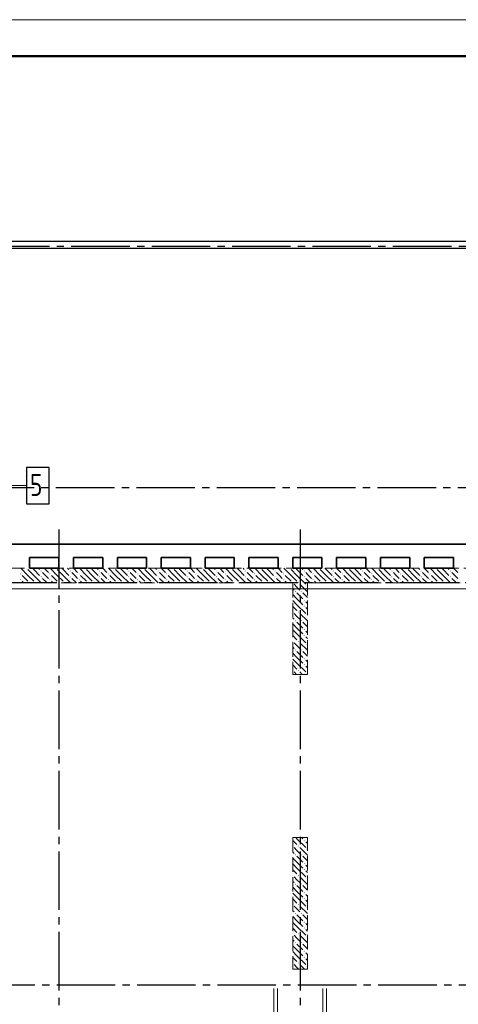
# Model space of a CAD drawing. Header units: millimetres. Extents: x 0 to 61017, y 0 to 42000.
# Tile 17 of 29: x 24404 to 30405, y 28540 to 42000. Entities that reach past the tile are written whole.
import ezdxf

# ---------------------------------------------------------------- set-up
doc = ezdxf.new("R2010")
doc.units = ezdxf.units.MM
doc.linetypes.add('______2', pattern=[270, 200, -70])
doc.linetypes.add('______5', pattern=[1100, 800, -100, 100, -100])
for name, color, linetype, lineweight in [('Standard', 7, 'Continuous', 25), ('ЖБ Пилон', 180, 'Continuous', 25), ('Обрамление П-обр. равн.', 7, 'Continuous', 25), ('Обрамление проемов стержнями', 7, 'Continuous', 25), ('Оси', 40, '______5', 18), ('Позиционная метка линия выноска', 7, 'Continuous', 13), ('Позиционная метка номер позиции', 7, 'Continuous', 13)]:
    doc.layers.add(name, color=color, linetype=linetype, lineweight=lineweight)
doc.layers.add('ЖБ Перекрытие верхний уровень', color=7, linetype='Continuous', lineweight=25, true_color=0xe0e0ff)
doc.layers.add('ЖБ Стена верхний уровень', color=7, linetype='Continuous', lineweight=25, true_color=0x006e00)
doc.styles.add('ISOCPEUR', font='txt')

msp = doc.modelspace()

# ---------------------------------------------------------------- hatches: boundary and pattern name
at = {"layer": 'ЖБ Пилон', "linetype": 'Continuous', "lineweight": 18, "transparency": 33554687}
for points in [[(28140, 30707), (28143, 30703), (28140, 30700)], [(28210, 30703), (28217, 30710), (28223, 30703), (28217, 30697)], [(28290, 30783), (28297, 30790), (28303, 30783), (28297, 30777)], [(28170, 30583), (28177, 30590), (28183, 30583), (28177, 30577)], [(28250, 30583), (28257, 30590), (28263, 30583), (28257, 30577)], [(28330, 30663), (28337, 30670), (28340, 30667), (28340, 30660), (28337, 30657)], [(28290, 30463), (28297, 30470), (28303, 30463), (28297, 30457)], [(28140, 30307), (28143, 30303), (28140, 30300)], [(28210, 30303), (28217, 30310), (28223, 30303), (28217, 30297)], [(28290, 30383), (28297, 30390), (28303, 30383), (28297, 30377)], [(28170, 30183), (28177, 30190), (28183, 30183), (28177, 30177)], [(28250, 30183), (28257, 30190), (28263, 30183), (28257, 30177)], [(28330, 30263), (28337, 30270), (28340, 30267), (28340, 30260), (28337, 30257)], [(28290, 30063), (28297, 30070), (28303, 30063), (28297, 30057)], [(28140, 29907), (28143, 29903), (28140, 29900)], [(28210, 29903), (28217, 29910), (28223, 29903), (28217, 29897)], [(28290, 29983), (28297, 29990), (28303, 29983), (28297, 29977)], [(28170, 29783), (28177, 29790), (28183, 29783), (28177, 29777)], [(28250, 29783), (28257, 29790), (28263, 29783), (28257, 29777)], [(28330, 29863), (28337, 29870), (28340, 29867), (28340, 29860), (28337, 29857)], [(28290, 29663), (28297, 29670), (28303, 29663), (28297, 29657)], [(28140, 29507), (28143, 29503), (28140, 29500)], [(28210, 29503), (28217, 29510), (28223, 29503), (28217, 29497)], [(28290, 29583), (28297, 29590), (28303, 29583), (28297, 29577)], [(28170, 29383), (28177, 29390), (28183, 29383), (28177, 29377)], [(28250, 29383), (28257, 29390), (28263, 29383), (28257, 29377)], [(28330, 29463), (28337, 29470), (28340, 29467), (28340, 29460), (28337, 29457)], [(28290, 29263), (28297, 29270), (28303, 29263), (28297, 29257)], [(28140, 29107), (28143, 29103), (28140, 29100)], [(28210, 29103), (28217, 29110), (28223, 29103), (28217, 29097)], [(28290, 29183), (28297, 29190), (28303, 29183), (28297, 29177)], [(28330, 29063), (28337, 29070), (28340, 29067), (28340, 29060), (28337, 29057)]]:
    msp.add_hatch(color=7, dxfattribs=at).paths.add_polyline_path(points, flags=16)
at = {"layer": 'ЖБ Стена верхний уровень', "linetype": 'Continuous', "lineweight": 18, "transparency": 33554687}
for points in [[(24500, 34500), (24497, 34497), (24494, 34500)], [(24690, 34463), (24697, 34470), (24703, 34463), (24697, 34457)], [(24900, 34500), (24897, 34497), (24894, 34500)], [(25090, 34463), (25097, 34470), (25103, 34463), (25097, 34457)], [(25300, 34500), (25297, 34497), (25294, 34500)], [(25490, 34463), (25497, 34470), (25503, 34463), (25497, 34457)], [(25700, 34500), (25697, 34497), (25694, 34500)], [(25890, 34463), (25897, 34470), (25903, 34463), (25897, 34457)], [(26100, 34500), (26097, 34497), (26094, 34500)], [(26290, 34463), (26297, 34470), (26303, 34463), (26297, 34457)], [(26500, 34500), (26497, 34497), (26494, 34500)], [(26690, 34463), (26697, 34470), (26703, 34463), (26697, 34457)], [(26900, 34500), (26897, 34497), (26894, 34500)], [(27090, 34463), (27097, 34470), (27103, 34463), (27097, 34457)], [(27300, 34500), (27297, 34497), (27294, 34500)], [(27490, 34463), (27497, 34470), (27503, 34463), (27497, 34457)], [(27700, 34500), (27697, 34497), (27694, 34500)], [(27890, 34463), (27897, 34470), (27903, 34463), (27897, 34457)], [(28100, 34500), (28097, 34497), (28094, 34500)], [(28290, 34463), (28297, 34470), (28303, 34463), (28297, 34457)], [(28500, 34500), (28497, 34497), (28494, 34500)], [(28690, 34463), (28697, 34470), (28703, 34463), (28697, 34457)], [(28900, 34500), (28897, 34497), (28894, 34500)], [(29090, 34463), (29097, 34470), (29103, 34463), (29097, 34457)], [(29300, 34500), (29297, 34497), (29294, 34500)], [(29490, 34463), (29497, 34470), (29503, 34463), (29497, 34457)], [(29700, 34500), (29697, 34497), (29694, 34500)], [(29890, 34463), (29897, 34470), (29903, 34463), (29897, 34457)], [(30100, 34500), (30097, 34497), (30094, 34500)], [(30290, 34463), (30297, 34470), (30303, 34463), (30297, 34457)], [(24410, 34423), (24417, 34430), (24423, 34423), (24417, 34417)], [(24410, 34343), (24417, 34350), (24423, 34343), (24417, 34337)], [(24690, 34383), (24697, 34390), (24703, 34383), (24697, 34377)], [(24810, 34423), (24817, 34430), (24823, 34423), (24817, 34417)], [(24810, 34343), (24817, 34350), (24823, 34343), (24817, 34337)], [(25090, 34383), (25097, 34390), (25103, 34383), (25097, 34377)], [(25210, 34423), (25217, 34430), (25223, 34423), (25217, 34417)], [(25210, 34343), (25217, 34350), (25223, 34343), (25217, 34337)], [(25490, 34383), (25497, 34390), (25503, 34383), (25497, 34377)], [(25610, 34423), (25617, 34430), (25623, 34423), (25617, 34417)], [(25610, 34343), (25617, 34350), (25623, 34343), (25617, 34337)], [(25890, 34383), (25897, 34390), (25903, 34383), (25897, 34377)], [(26010, 34423), (26017, 34430), (26023, 34423), (26017, 34417)], [(26010, 34343), (26017, 34350), (26023, 34343), (26017, 34337)], [(26290, 34383), (26297, 34390), (26303, 34383), (26297, 34377)], [(26410, 34423), (26417, 34430), (26423, 34423), (26417, 34417)], [(26410, 34343), (26417, 34350), (26423, 34343), (26417, 34337)], [(26690, 34383), (26697, 34390), (26703, 34383), (26697, 34377)], [(26810, 34423), (26817, 34430), (26823, 34423), (26817, 34417)], [(26810, 34343), (26817, 34350), (26823, 34343), (26817, 34337)], [(27090, 34383), (27097, 34390), (27103, 34383), (27097, 34377)], [(27210, 34423), (27217, 34430), (27223, 34423), (27217, 34417)], [(27210, 34343), (27217, 34350), (27223, 34343), (27217, 34337)], [(27490, 34383), (27497, 34390), (27503, 34383), (27497, 34377)], [(27610, 34423), (27617, 34430), (27623, 34423), (27617, 34417)], [(27610, 34343), (27617, 34350), (27623, 34343), (27617, 34337)], [(27890, 34383), (27897, 34390), (27903, 34383), (27897, 34377)], [(28010, 34423), (28017, 34430), (28023, 34423), (28017, 34417)], [(28010, 34343), (28017, 34350), (28023, 34343), (28017, 34337)], [(28290, 34383), (28297, 34390), (28303, 34383), (28297, 34377)], [(28410, 34423), (28417, 34430), (28423, 34423), (28417, 34417)], [(28410, 34343), (28417, 34350), (28423, 34343), (28417, 34337)], [(28690, 34383), (28697, 34390), (28703, 34383), (28697, 34377)], [(28810, 34423), (28817, 34430), (28823, 34423), (28817, 34417)], [(28810, 34343), (28817, 34350), (28823, 34343), (28817, 34337)], [(29090, 34383), (29097, 34390), (29103, 34383), (29097, 34377)], [(29210, 34423), (29217, 34430), (29223, 34423), (29217, 34417)], [(29210, 34343), (29217, 34350), (29223, 34343), (29217, 34337)], [(29490, 34383), (29497, 34390), (29503, 34383), (29497, 34377)], [(29610, 34423), (29617, 34430), (29623, 34423), (29617, 34417)], [(29610, 34343), (29617, 34350), (29623, 34343), (29617, 34337)], [(29890, 34383), (29897, 34390), (29903, 34383), (29897, 34377)], [(30010, 34423), (30017, 34430), (30023, 34423), (30017, 34417)], [(30010, 34343), (30017, 34350), (30023, 34343), (30017, 34337)], [(30290, 34383), (30297, 34390), (30303, 34383), (30297, 34377)], [(24530, 34303), (24537, 34310), (24543, 34303), (24540, 34300), (24534, 34300)], [(24610, 34303), (24617, 34310), (24623, 34303), (24620, 34300), (24614, 34300)], [(24930, 34303), (24937, 34310), (24943, 34303), (24940, 34300), (24934, 34300)], [(25010, 34303), (25017, 34310), (25023, 34303), (25020, 34300), (25014, 34300)], [(25330, 34303), (25337, 34310), (25343, 34303), (25340, 34300), (25334, 34300)], [(25410, 34303), (25417, 34310), (25423, 34303), (25420, 34300), (25414, 34300)], [(25730, 34303), (25737, 34310), (25743, 34303), (25740, 34300), (25734, 34300)], [(25810, 34303), (25817, 34310), (25823, 34303), (25820, 34300), (25814, 34300)], [(26130, 34303), (26137, 34310), (26143, 34303), (26140, 34300), (26134, 34300)], [(26210, 34303), (26217, 34310), (26223, 34303), (26220, 34300), (26214, 34300)], [(26530, 34303), (26537, 34310), (26543, 34303), (26540, 34300), (26534, 34300)], [(26610, 34303), (26617, 34310), (26623, 34303), (26620, 34300), (26614, 34300)], [(26930, 34303), (26937, 34310), (26943, 34303), (26940, 34300), (26934, 34300)], [(27010, 34303), (27017, 34310), (27023, 34303), (27020, 34300), (27014, 34300)], [(27330, 34303), (27337, 34310), (27343, 34303), (27340, 34300), (27334, 34300)], [(27410, 34303), (27417, 34310), (27423, 34303), (27420, 34300), (27414, 34300)], [(27730, 34303), (27737, 34310), (27743, 34303), (27740, 34300), (27734, 34300)], [(27810, 34303), (27817, 34310), (27823, 34303), (27820, 34300), (27814, 34300)], [(28130, 34303), (28137, 34310), (28143, 34303), (28140, 34300), (28134, 34300)], [(28140, 34300), (28140, 34300), (28140, 34300)], [(28170, 34183), (28177, 34190), (28183, 34183), (28177, 34177)], [(28210, 34303), (28217, 34310), (28223, 34303), (28220, 34300), (28214, 34300)], [(28220, 34300), (28217, 34297), (28214, 34300)], [(28250, 34183), (28257, 34190), (28263, 34183), (28257, 34177)], [(28330, 34263), (28337, 34270), (28340, 34267), (28340, 34260), (28337, 34257)], [(28530, 34303), (28537, 34310), (28543, 34303), (28540, 34300), (28534, 34300)], [(28610, 34303), (28617, 34310), (28623, 34303), (28620, 34300), (28614, 34300)], [(28930, 34303), (28937, 34310), (28943, 34303), (28940, 34300), (28934, 34300)], [(29010, 34303), (29017, 34310), (29023, 34303), (29020, 34300), (29014, 34300)], [(29330, 34303), (29337, 34310), (29343, 34303), (29340, 34300), (29334, 34300)], [(29410, 34303), (29417, 34310), (29423, 34303), (29420, 34300), (29414, 34300)], [(29730, 34303), (29737, 34310), (29743, 34303), (29740, 34300), (29734, 34300)], [(29810, 34303), (29817, 34310), (29823, 34303), (29820, 34300), (29814, 34300)], [(30130, 34303), (30137, 34310), (30143, 34303), (30140, 34300), (30134, 34300)], [(30210, 34303), (30217, 34310), (30223, 34303), (30220, 34300), (30214, 34300)], [(28290, 34063), (28297, 34070), (28303, 34063), (28297, 34057)], [(28290, 33983), (28297, 33990), (28303, 33983), (28297, 33977)], [(28140, 33907), (28143, 33903), (28140, 33900)], [(28170, 33783), (28177, 33790), (28183, 33783), (28177, 33777)], [(28210, 33903), (28217, 33910), (28223, 33903), (28217, 33897)], [(28250, 33783), (28257, 33790), (28263, 33783), (28257, 33777)], [(28330, 33863), (28337, 33870), (28340, 33867), (28340, 33860), (28337, 33857)], [(28290, 33663), (28297, 33670), (28303, 33663), (28297, 33657)], [(28290, 33583), (28297, 33590), (28303, 33583), (28297, 33577)], [(28140, 33507), (28143, 33503), (28140, 33500)], [(28170, 33383), (28177, 33390), (28183, 33383), (28177, 33377)], [(28210, 33503), (28217, 33510), (28223, 33503), (28217, 33497)], [(28250, 33383), (28257, 33390), (28263, 33383), (28257, 33377)], [(28330, 33463), (28337, 33470), (28340, 33467), (28340, 33460), (28337, 33457)], [(28290, 33263), (28297, 33270), (28303, 33263), (28297, 33257)], [(28290, 33183), (28297, 33190), (28303, 33183), (28297, 33177)], [(28140, 33107), (28143, 33103), (28140, 33100)], [(28210, 33103), (28217, 33110), (28223, 33103), (28217, 33097)], [(28330, 33063), (28337, 33070), (28340, 33067), (28340, 33060), (28337, 33057)]]:
    msp.add_hatch(color=7, dxfattribs=at).paths.add_polyline_path(points, flags=16)

# ---------------------------------------------------------------- linework, layer by layer
at = {"layer": 'Standard', "color": 7, "linetype": 'Continuous', "lineweight": 13, "transparency": 33554687}
msp.add_lwpolyline([(0, 0), (59400, 0), (59400, 42000), (0, 42000), (0, 0)], close=True, dxfattribs=at)
at = {"layer": 'Standard', "color": 7, "linetype": 'Continuous', "lineweight": 50, "transparency": 33554687}
msp.add_lwpolyline([(2000, 41500), (58900, 41500), (58900, 500), (2000, 500), (2000, 41500)], close=True, dxfattribs=at)
at = {"layer": 'Standard', "color": 254, "linetype": 'Continuous', "lineweight": 25, "true_color": 0xc4c4ff, "transparency": 33554687}
for points in [[(6929, 19695), (49881, 19695), (49881, 38970), (6929, 38970), (6929, 19695)], [(7029, 19795), (49781, 19795), (49781, 38870), (7029, 38870), (7029, 19795)]]:
    msp.add_lwpolyline(points, dxfattribs=at)
at = {"layer": 'ЖБ Перекрытие верхний уровень', "color": 7, "linetype": 'Continuous', "lineweight": 35, "transparency": 33554687}
for p, q in [((28240, 34830), (22060, 34830)), ((34420, 34830), (28240, 34830)), ((24540, 34500), (24540, 34650)), ((24540, 34650), (24940, 34650)), ((24940, 34650), (24940, 34500)), ((25140, 34500), (25140, 34650)), ((25140, 34650), (25540, 34650)), ((25540, 34650), (25540, 34500)), ((25740, 34500), (25740, 34650)), ((25740, 34650), (26140, 34650)), ((26140, 34650), (26140, 34500)), ((26340, 34500), (26340, 34650)), ((26340, 34650), (26740, 34650)), ((26740, 34650), (26740, 34500)), ((26940, 34500), (26940, 34650)), ((26940, 34650), (27340, 34650)), ((27340, 34650), (27340, 34500)), ((27540, 34500), (27540, 34650)), ((27540, 34650), (27940, 34650)), ((27940, 34650), (27940, 34500)), ((28140, 34500), (28140, 34650)), ((28140, 34650), (28240, 34650)), ((28240, 34650), (28540, 34650)), ((28540, 34650), (28540, 34500)), ((28740, 34650), (29140, 34650)), ((28740, 34500), (28740, 34650)), ((29140, 34650), (29140, 34500)), ((29340, 34500), (29340, 34650)), ((29340, 34650), (29740, 34650)), ((29740, 34650), (29740, 34500)), ((29940, 34500), (29940, 34650)), ((29940, 34650), (30340, 34650)), ((30340, 34650), (30340, 34500)), ((24940, 34500), (24540, 34500)), ((25540, 34500), (25140, 34500)), ((26140, 34500), (25740, 34500)), ((26740, 34500), (26340, 34500)), ((27340, 34500), (26940, 34500)), ((27940, 34500), (27540, 34500)), ((28240, 34500), (28140, 34500)), ((28540, 34500), (28240, 34500)), ((29140, 34500), (28740, 34500)), ((29740, 34500), (29340, 34500)), ((30340, 34500), (29940, 34500))]:
    msp.add_line(p, q, dxfattribs=at)
at = {"layer": 'ЖБ Пилон', "color": 253, "linetype": '______2', "lineweight": 13, "true_color": 0xa0a0a0, "transparency": 33554687}
for p, q in [((28140, 30820), (28140, 29020)), ((28340, 30820), (28140, 30820)), ((28340, 29020), (28340, 30820)), ((28140, 29020), (28340, 29020))]:
    msp.add_line(p, q, dxfattribs=at)
at = {"layer": 'ЖБ Пилон', "color": 9, "linetype": 'Continuous', "lineweight": 18, "true_color": 0xc7c7c7, "transparency": 33554687}
for p, q in [((28140, 30780), (28197, 30723)), ((28180, 30820), (28197, 30803)), ((28197, 30803), (28317, 30683)), ((28260, 30820), (28277, 30803)), ((28317, 30763), (28340, 30740)), ((28140, 30620), (28157, 30603)), ((28197, 30643), (28157, 30683)), ((28237, 30603), (28197, 30643)), ((28197, 30563), (28277, 30483)), ((28237, 30683), (28340, 30580)), ((28277, 30563), (28340, 30500)), ((28197, 30483), (28140, 30540)), ((28140, 30460), (28197, 30403)), ((28197, 30483), (28277, 30403)), ((28340, 30420), (28317, 30443)), ((28140, 30380), (28197, 30323)), ((28197, 30403), (28317, 30283)), ((28317, 30363), (28340, 30340)), ((28140, 30220), (28157, 30203)), ((28197, 30243), (28157, 30283)), ((28237, 30203), (28197, 30243)), ((28197, 30163), (28277, 30083)), ((28237, 30283), (28340, 30180)), ((28277, 30163), (28340, 30100)), ((28197, 30083), (28140, 30140)), ((28140, 30060), (28197, 30003)), ((28197, 30083), (28277, 30003)), ((28340, 30020), (28317, 30043)), ((28140, 29980), (28197, 29923)), ((28197, 29843), (28157, 29883)), ((28197, 30003), (28317, 29883)), ((28237, 29883), (28340, 29780)), ((28317, 29963), (28340, 29940)), ((28140, 29820), (28157, 29803)), ((28237, 29803), (28197, 29843)), ((28197, 29763), (28277, 29683)), ((28277, 29763), (28340, 29700)), ((28197, 29683), (28140, 29740)), ((28140, 29660), (28197, 29603)), ((28197, 29683), (28277, 29603)), ((28340, 29620), (28317, 29643)), ((28140, 29580), (28197, 29523)), ((28197, 29443), (28157, 29483)), ((28197, 29603), (28317, 29483)), ((28237, 29483), (28340, 29380)), ((28317, 29563), (28340, 29540)), ((28140, 29420), (28157, 29403)), ((28237, 29403), (28197, 29443)), ((28197, 29363), (28277, 29283)), ((28277, 29363), (28340, 29300)), ((28197, 29283), (28140, 29340)), ((28140, 29260), (28197, 29203)), ((28197, 29283), (28277, 29203)), ((28340, 29220), (28317, 29243)), ((28140, 29180), (28197, 29123)), ((28197, 29043), (28157, 29083)), ((28197, 29203), (28317, 29083)), ((28237, 29083), (28300, 29020)), ((28317, 29163), (28340, 29140)), ((28140, 29020), (28140, 29020)), ((28220, 29020), (28197, 29043))]:
    msp.add_line(p, q, dxfattribs=at)
at = {"layer": 'ЖБ Стена верхний уровень', "color": 251, "linetype": '______2', "lineweight": 13, "true_color": 0x656565, "transparency": 33554687}
for p, q in [((34730, 34500), (21750, 34500)), ((21730, 34300), (28140, 34300)), ((28140, 34300), (28140, 33050)), ((28340, 33050), (28340, 34300)), ((28340, 34300), (34750, 34300)), ((28140, 33050), (28340, 33050))]:
    msp.add_line(p, q, dxfattribs=at)
at = {"layer": 'ЖБ Стена верхний уровень', "color": 9, "linetype": 'Continuous', "lineweight": 18, "true_color": 0xc7c7c7, "transparency": 33554687}
for p, q in [((24517, 34403), (24420, 34500)), ((24517, 34483), (24597, 34403)), ((24597, 34483), (24580, 34500)), ((24597, 34483), (24677, 34403)), ((24660, 34500), (24677, 34483)), ((24740, 34500), (24797, 34443)), ((24917, 34403), (24820, 34500)), ((24917, 34483), (24997, 34403)), ((24997, 34483), (24980, 34500)), ((24997, 34483), (25077, 34403)), ((25060, 34500), (25077, 34483)), ((25140, 34500), (25197, 34443)), ((25317, 34403), (25220, 34500)), ((25317, 34483), (25397, 34403)), ((25397, 34483), (25380, 34500)), ((25397, 34483), (25477, 34403)), ((25460, 34500), (25477, 34483)), ((25540, 34500), (25597, 34443)), ((25717, 34403), (25620, 34500)), ((25717, 34483), (25797, 34403)), ((25797, 34483), (25780, 34500)), ((25797, 34483), (25877, 34403)), ((25860, 34500), (25877, 34483)), ((25940, 34500), (25997, 34443)), ((26117, 34403), (26020, 34500)), ((26117, 34483), (26197, 34403)), ((26197, 34483), (26180, 34500)), ((26197, 34483), (26277, 34403)), ((26260, 34500), (26277, 34483)), ((26340, 34500), (26397, 34443)), ((26517, 34403), (26420, 34500)), ((26517, 34483), (26597, 34403)), ((26597, 34483), (26580, 34500)), ((26597, 34483), (26677, 34403)), ((26660, 34500), (26677, 34483)), ((26740, 34500), (26797, 34443)), ((26917, 34403), (26820, 34500)), ((26917, 34483), (26997, 34403)), ((26997, 34483), (26980, 34500)), ((26997, 34483), (27077, 34403)), ((27060, 34500), (27077, 34483)), ((27140, 34500), (27197, 34443)), ((27317, 34403), (27220, 34500)), ((27317, 34483), (27397, 34403)), ((27397, 34483), (27380, 34500)), ((27397, 34483), (27477, 34403)), ((27460, 34500), (27477, 34483)), ((27540, 34500), (27597, 34443)), ((27717, 34403), (27620, 34500)), ((27717, 34483), (27797, 34403)), ((27797, 34483), (27780, 34500)), ((27797, 34483), (27877, 34403)), ((27860, 34500), (27877, 34483)), ((27940, 34500), (27997, 34443)), ((28117, 34403), (28020, 34500)), ((28117, 34483), (28197, 34403)), ((28197, 34483), (28180, 34500)), ((28197, 34483), (28277, 34403)), ((28260, 34500), (28277, 34483)), ((28340, 34500), (28397, 34443)), ((28517, 34403), (28420, 34500)), ((28517, 34483), (28597, 34403)), ((28597, 34483), (28580, 34500)), ((28597, 34483), (28677, 34403)), ((28660, 34500), (28677, 34483)), ((28740, 34500), (28797, 34443)), ((28917, 34403), (28820, 34500)), ((28917, 34483), (28997, 34403)), ((28997, 34483), (28980, 34500)), ((28997, 34483), (29077, 34403)), ((29060, 34500), (29077, 34483)), ((29140, 34500), (29197, 34443)), ((29317, 34403), (29220, 34500)), ((29317, 34483), (29397, 34403)), ((29397, 34483), (29380, 34500)), ((29397, 34483), (29477, 34403)), ((29460, 34500), (29477, 34483)), ((29540, 34500), (29597, 34443)), ((29717, 34403), (29620, 34500)), ((29717, 34483), (29797, 34403)), ((29797, 34483), (29780, 34500)), ((29797, 34483), (29877, 34403)), ((29860, 34500), (29877, 34483)), ((29940, 34500), (29997, 34443)), ((30117, 34403), (30020, 34500)), ((30117, 34483), (30197, 34403)), ((30197, 34483), (30180, 34500)), ((30197, 34483), (30277, 34403)), ((30260, 34500), (30277, 34483)), ((30340, 34500), (30397, 34443)), ((24437, 34403), (24517, 34323)), ((24437, 34323), (24460, 34300)), ((24517, 34403), (24597, 34323)), ((24597, 34403), (24700, 34300)), ((24757, 34403), (24717, 34443)), ((24717, 34363), (24780, 34300)), ((24797, 34363), (24757, 34403)), ((24837, 34403), (24917, 34323)), ((24837, 34323), (24860, 34300)), ((24917, 34403), (24997, 34323)), ((24997, 34403), (25100, 34300)), ((25157, 34403), (25117, 34443)), ((25117, 34363), (25180, 34300)), ((25197, 34363), (25157, 34403)), ((25237, 34403), (25317, 34323)), ((25237, 34323), (25260, 34300)), ((25317, 34403), (25397, 34323)), ((25397, 34403), (25500, 34300)), ((25557, 34403), (25517, 34443)), ((25517, 34363), (25580, 34300)), ((25597, 34363), (25557, 34403)), ((25637, 34403), (25717, 34323)), ((25637, 34323), (25660, 34300)), ((25717, 34403), (25797, 34323)), ((25797, 34403), (25900, 34300)), ((25957, 34403), (25917, 34443)), ((25917, 34363), (25980, 34300)), ((25997, 34363), (25957, 34403)), ((26037, 34403), (26117, 34323)), ((26037, 34323), (26060, 34300)), ((26117, 34403), (26197, 34323)), ((26197, 34403), (26300, 34300)), ((26357, 34403), (26317, 34443)), ((26317, 34363), (26380, 34300)), ((26397, 34363), (26357, 34403)), ((26437, 34403), (26517, 34323)), ((26437, 34323), (26460, 34300)), ((26517, 34403), (26597, 34323)), ((26597, 34403), (26700, 34300)), ((26757, 34403), (26717, 34443)), ((26717, 34363), (26780, 34300)), ((26797, 34363), (26757, 34403)), ((26837, 34403), (26917, 34323)), ((26837, 34323), (26860, 34300)), ((26917, 34403), (26997, 34323)), ((26997, 34403), (27100, 34300)), ((27157, 34403), (27117, 34443)), ((27117, 34363), (27180, 34300)), ((27197, 34363), (27157, 34403)), ((27237, 34403), (27317, 34323)), ((27237, 34323), (27260, 34300)), ((27317, 34403), (27397, 34323)), ((27397, 34403), (27500, 34300)), ((27557, 34403), (27517, 34443)), ((27517, 34363), (27580, 34300)), ((27597, 34363), (27557, 34403)), ((27637, 34403), (27717, 34323)), ((27637, 34323), (27660, 34300)), ((27717, 34403), (27797, 34323)), ((27797, 34403), (27900, 34300)), ((27957, 34403), (27917, 34443)), ((27917, 34363), (27980, 34300)), ((27997, 34363), (27957, 34403)), ((28037, 34403), (28117, 34323)), ((28037, 34323), (28060, 34300)), ((28117, 34403), (28197, 34323)), ((28197, 34403), (28300, 34300)), ((28357, 34403), (28317, 34443)), ((28317, 34363), (28380, 34300)), ((28397, 34363), (28357, 34403)), ((28437, 34403), (28517, 34323)), ((28437, 34323), (28460, 34300)), ((28517, 34403), (28597, 34323)), ((28597, 34403), (28700, 34300)), ((28757, 34403), (28717, 34443)), ((28717, 34363), (28780, 34300)), ((28797, 34363), (28757, 34403)), ((28837, 34403), (28917, 34323)), ((28837, 34323), (28860, 34300)), ((28917, 34403), (28997, 34323)), ((28997, 34403), (29100, 34300)), ((29157, 34403), (29117, 34443)), ((29117, 34363), (29180, 34300)), ((29197, 34363), (29157, 34403)), ((29237, 34403), (29317, 34323)), ((29237, 34323), (29260, 34300)), ((29317, 34403), (29397, 34323)), ((29397, 34403), (29500, 34300)), ((29557, 34403), (29517, 34443)), ((29517, 34363), (29580, 34300)), ((29597, 34363), (29557, 34403)), ((29637, 34403), (29717, 34323)), ((29637, 34323), (29660, 34300)), ((29717, 34403), (29797, 34323)), ((29797, 34403), (29900, 34300)), ((29957, 34403), (29917, 34443)), ((29917, 34363), (29980, 34300)), ((29997, 34363), (29957, 34403)), ((30037, 34403), (30117, 34323)), ((30037, 34323), (30060, 34300)), ((30117, 34403), (30197, 34323)), ((30197, 34403), (30300, 34300)), ((30357, 34403), (30317, 34443)), ((30317, 34363), (30380, 34300)), ((30397, 34363), (30357, 34403)), ((28140, 34220), (28157, 34203)), ((28197, 34243), (28157, 34283)), ((28237, 34203), (28197, 34243)), ((28237, 34283), (28340, 34180)), ((28300, 34300), (28317, 34283)), ((28197, 34083), (28140, 34140)), ((28140, 34060), (28197, 34003)), ((28197, 34163), (28277, 34083)), ((28197, 34083), (28277, 34003)), ((28277, 34163), (28340, 34100)), ((28140, 33980), (28197, 33923)), ((28197, 34003), (28317, 33883)), ((28340, 34020), (28317, 34043)), ((28317, 33963), (28340, 33940)), ((28140, 33820), (28157, 33803)), ((28197, 33843), (28157, 33883)), ((28237, 33803), (28197, 33843)), ((28237, 33883), (28340, 33780)), ((28197, 33683), (28140, 33740)), ((28140, 33660), (28197, 33603)), ((28197, 33763), (28277, 33683)), ((28197, 33683), (28277, 33603)), ((28277, 33763), (28340, 33700)), ((28140, 33580), (28197, 33523)), ((28197, 33603), (28317, 33483)), ((28340, 33620), (28317, 33643)), ((28317, 33563), (28340, 33540)), ((28140, 33420), (28157, 33403)), ((28197, 33443), (28157, 33483)), ((28237, 33403), (28197, 33443)), ((28237, 33483), (28340, 33380)), ((28197, 33283), (28140, 33340)), ((28140, 33260), (28197, 33203)), ((28197, 33363), (28277, 33283)), ((28197, 33283), (28277, 33203)), ((28277, 33363), (28340, 33300)), ((28140, 33180), (28197, 33123)), ((28197, 33203), (28317, 33083)), ((28340, 33220), (28317, 33243)), ((28317, 33163), (28340, 33140)), ((28190, 33050), (28157, 33083)), ((28237, 33083), (28270, 33050))]:
    msp.add_line(p, q, dxfattribs=at)
at = {"layer": 'Обрамление П-обр. равн.', "color": 7, "linetype": 'Continuous', "lineweight": 25, "transparency": 33554687}
msp.add_lwpolyline([(24495, 35380), (24805, 35380), (24805, 35880), (24495, 35880), (24495, 35380)], dxfattribs=at)
at = {"layer": 'Обрамление проемов стержнями', "color": 7, "linetype": 'Continuous', "lineweight": 18, "transparency": 33554687}
for p, q in [((27880, 27265), (27880, 28755)), ((27930, 27265), (27930, 28755)), ((28550, 27265), (28550, 28755)), ((28600, 27265), (28600, 28755))]:
    msp.add_line(p, q, dxfattribs=at)
at = {"layer": 'Оси', "color": 8, "linetype": '______5', "lineweight": -3, "transparency": 33554687}
for p, q in [((43510, 38900), (4600, 38900)), ((43300, 35600), (4600, 35600)), ((24940, 35030), (24940, 16970)), ((28240, 35030), (28240, 16970)), ((50210, 34300), (4600, 34300)), ((50210, 34300), (4600, 34300)), ((49910, 28800), (4600, 28800))]:
    msp.add_line(p, q, dxfattribs=at)
at = {"layer": 'Позиционная метка линия выноска', "color": 251, "linetype": 'Continuous', "lineweight": 13, "true_color": 0x494949, "transparency": 33554687}
msp.add_lwpolyline([(7380, 21450), (7380, 27480), (7740, 27480), (7740, 28540), (7380, 28540), (7380, 34220), (13970, 34220), (13970, 36060), (21470, 36060), (21470, 34220), (35010, 34220), (35010, 36060), (42510, 36060), (42510, 34220), (49330, 34220)], dxfattribs=at)
at = {"layer": 'Позиционная метка номер позиции', "color": 7, "linetype": 'Continuous', "lineweight": 13, "transparency": 33554687}
msp.add_lwpolyline([(22015, 34785), (22515, 35285), (22515, 35630), (24495, 35630)], dxfattribs=at)

# ---------------------------------------------------------------- texts
at = {"layer": 'Обрамление П-обр. равн.', "color": 7, "linetype": 'Continuous', "lineweight": 13, "transparency": 33554687, "insert": (24545, 35490), "char_height": 300, "width": 326.41, "attachment_point": 7, "style": 'ISOCPEUR'}
msp.add_mtext('\\W0.78;5', dxfattribs=at)

doc.saveas('drawing.dxf')
